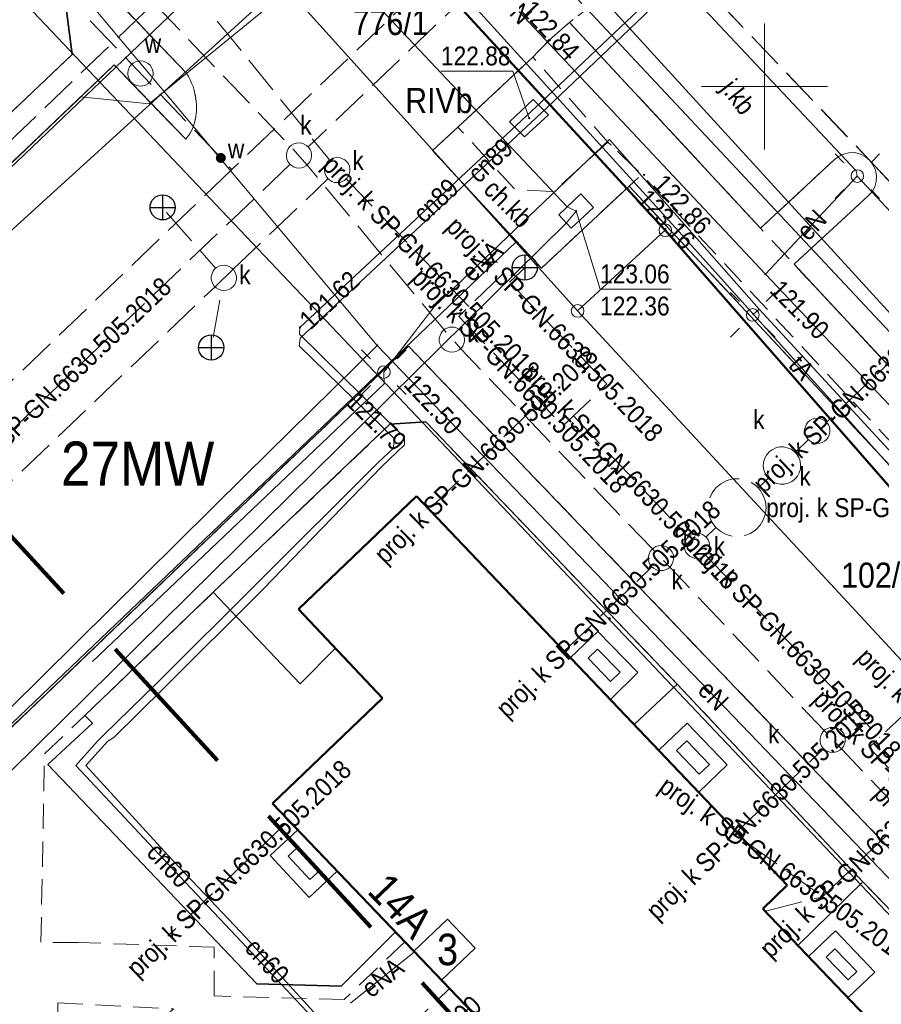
# Model space of a CAD drawing. Header units: metres. Extents: x 0 to 6446955, y 0 to 5658558.
# Tile 73 of 188: x 6440970 to 6441005, y 5654714 to 5654753. Entities that reach past the tile are written whole.
import ezdxf
from ezdxf.enums import TextEntityAlignment as Align

# ---------------------------------------------------------------- set-up
doc = ezdxf.new("R2010")
doc.units = ezdxf.units.M
doc.header["$MEASUREMENT"] = 0
for name, pattern in [('1.0_0.5', [1.5, 1, -0.5]), ('1.5_0.5', [2, 1.5, -0.5]), ('2', [0.9, 0.6, -0.3]), ('219-500', [0]), ('PRZER3-1', [4, 3, -1])]:
    doc.linetypes.add(name, pattern=pattern)
doc.layers.get('0').update_dxf_attribs({"color": 2, "linetype": 'CONTINUOUS', "lineweight": 5})
for name, color, linetype in [('202-punkt graniczny', 7, 'CONTINUOUS'), ('203-punkt graniczny', 7, 'CONTINUOUS'), ('209-oznaczenie konturu klasyfikacyjnego', 7, 'CONTINUOUS'), ('211-numer działki ewidencyjnej', 7, 'CONTINUOUS'), ('217-kontur klasyfikacyjny', 7, 'CONTINUOUS'), ('218-kontur użytku gruntowego', 7, 'CONTINUOUS'), ('219-działka ewidencyjna', 7, 'CONTINUOUS'), ('238-Punkt adresowy budynku', 7, 'CONTINUOUS'), ('312-budynek ewidencyjny', 7, 'CONTINUOUS'), ('320-blok - kondygnacja nadziemna', 7, 'CONTINUOUS'), ('320-blok - kondygnacja nadziemna-Atr25', 7, 'CONTINUOUS'), ('chodnik', 7, 'CONTINUOUS'), ('chodnik-Atr17', 7, 'CONTINUOUS'), ('jezdnia', 7, 'CONTINUOUS'), ('jezdnia-Atr17', 7, 'CONTINUOUS'), ('komora podziemna', 7, 'CONTINUOUS'), ('krawężnik', 7, 'CONTINUOUS'), ('latarnia', 7, 'CONTINUOUS'), ('obudowa ochronna przewodu', 7, 'CONTINUOUS'), ('ogrodzenie trwałe', 7, 'CONTINUOUS'), ('przewód ciepłowniczy', 7, 'CONTINUOUS'), ('przewód ciepłowniczy-Atr1', 7, 'CONTINUOUS'), ('przewód elektroenergetyczny podziemny', 7, 'CONTINUOUS'), ('przewód elektroenergetyczny podziemny-Atr1', 7, 'CONTINUOUS'), ('przewód kanalizacyjny', 7, 'CONTINUOUS'), ('przewód kanalizacyjny - ob. projektowany', 7, 'CONTINUOUS'), ('przewód kanalizacyjny - ob. projektowany-Atr1', 7, 'CONTINUOUS'), ('przewód telekomunikacyjny podziemny', 7, 'CONTINUOUS'), ('przewód telekomunikacyjny podziemny-Atr1', 7, 'CONTINUOUS'), ('przewód wodociągowy - ob. projektowany', 7, 'CONTINUOUS'), ('rzedna', 7, 'CONTINUOUS'), ('rzedna-Atr2', 7, 'CONTINUOUS'), ('rzedna-Atr3', 7, 'CONTINUOUS'), ('studnia kanalizacyjna - ob. projektowany', 7, 'CONTINUOUS'), ('studnia kanalizacyjna - ob. projektowany-Atr17', 7, 'CONTINUOUS'), ('taras', 7, 'CONTINUOUS'), ('wodociągowe urządzenie techniczne - ob. projektowany', 7, 'CONTINUOUS'), ('wodociągowe urządzenie techniczne - ob. projektowany-Atr17', 7, 'CONTINUOUS'), ('wylot kanału - ob. projektowany', 7, 'CONTINUOUS'), ('Zakres', 7, 'CONTINUOUS'), ('zasuwa lub zawór - ob. projektowany', 7, 'CONTINUOUS'), ('zasuwa lub zawór - ob. projektowany-Atr17', 7, 'CONTINUOUS')]:
    doc.layers.add(name, color=color, linetype=linetype)
doc.layers.add('z - kartowanie', color=1, linetype='CONTINUOUS', lineweight=5)
doc.layers.add('z - MPZT', color=121, linetype='PRZER3-1', lineweight=18)
doc.styles.add('MapaZas', font='geodezja.shx', dxfattribs={"width": 0.9})
doc.linetypes.add('902-500', pattern='A,3.75,0,[1,ksztalty.shx,S=0.5,R=0,X=0,Y=0],3.75', length=7.5)
doc.linetypes.add('NLZ', pattern='A,3,-1,[35,msgB.shx,S=0.008,R=0,X=-0.5,Y=0],3', length=7)
doc.linetypes.add('OLZ', pattern='A,3,-1,[36,msgB.shx,S=0.008,R=0,X=-0.5,Y=0],3', length=7)

# ---------------------------------------------------------------- blocks, each defined once
blk = doc.blocks.new('202')
at = {"color": 0, "linetype": 'Continuous', "lineweight": 0}
blk.add_circle((0, 0), 0.25, dxfattribs=at)
blk = doc.blocks.new('203')
at = {"linetype": 'Continuous', "lineweight": 0}
h = blk.add_hatch(color=0, dxfattribs=at)
edge = h.paths.add_edge_path()
edge.add_arc((0, 0), 0.045, 0, 360)
blk = doc.blocks.new('PW01')
at = {"linetype": 'Continuous', "lineweight": 13}
h = blk.add_hatch(color=0, dxfattribs=at)
edge = h.paths.add_edge_path()
edge.add_arc((0, 0), 0.045, 0, 360)
blk = doc.blocks.new('SM01')
at = {"color": 0, "linetype": 'Continuous', "lineweight": 13}
for p, q in [((-0.53, 0.531), (-0.883, 0.884)), ((0.531, 0.531), (0.884, 0.884)), ((-0.53, -0.53), (-0.883, -0.883)), ((0.531, -0.53), (0.884, -0.883))]:
    blk.add_line(p, q, dxfattribs=at)
blk.add_circle((0, 0), 0.25, dxfattribs=at)
blk = doc.blocks.new('SUKE')
at = {"color": 0, "linetype": 'Continuous'}
for p, q in [((0, 0.5), (0, -0.5)), ((-0.5, 0), (0.5, 0))]:
    blk.add_line(p, q, dxfattribs=at)
blk.add_circle((-0.001, -0.001), 0.5, dxfattribs=at)
blk = doc.blocks.new('US25')
at = {"linetype": 'Continuous', "lineweight": 0}
h = blk.add_hatch(color=0, dxfattribs=at)
edge = h.paths.add_edge_path()
edge.add_arc((0, 0), 0.2, 0, 360)

msp = doc.modelspace()

# ---------------------------------------------------------------- linework, layer by layer
at = {"color": 0, "lineweight": 13}
for p, q in [((6441000, 5654750), (6441000, 5654752.5)), ((6441000, 5654750), (6441000, 5654752.5)), ((6440997.5, 5654750), (6441002.5, 5654750)), ((6440997.5, 5654750), (6441002.5, 5654750)), ((6440997.5, 5654750), (6441002.5, 5654750)), ((6440997.5, 5654750), (6441002.5, 5654750)), ((6441000, 5654747.5), (6441000, 5654750)), ((6441000, 5654747.5), (6441000, 5654750))]:
    msp.add_line(p, q, dxfattribs=at)
at = {"layer": '217-kontur klasyfikacyjny', "color": 3, "linetype": 'Continuous', "lineweight": 13, "flags": 128}
for points in [[(6440996.06, 5654744.3), (6440984.25, 5654757.15)], [(6440980.87, 5654754.1), (6440990.13, 5654743.83)], [(6441016.51, 5654720.91), (6440996.06, 5654744.3)], [(6440990.13, 5654743.83), (6440992.58, 5654741.1)], [(6440992.58, 5654741.1), (6441013.66, 5654718.35)]]:
    msp.add_lwpolyline(points, dxfattribs=at)
at = {"layer": '218-kontur użytku gruntowego', "color": 3, "linetype": 'Continuous', "lineweight": 13, "flags": 128}
for points in [[(6440996.06, 5654744.3), (6440984.25, 5654757.15)], [(6440984.25, 5654757.15), (6440996.06, 5654744.3)], [(6440990.13, 5654743.83), (6440980.87, 5654754.1)], [(6440980.87, 5654754.1), (6440990.13, 5654743.83)], [(6441016.51, 5654720.91), (6440996.06, 5654744.3)], [(6440996.06, 5654744.3), (6441016.51, 5654720.91)], [(6440992.58, 5654741.1), (6440990.13, 5654743.83)], [(6440990.13, 5654743.83), (6440992.58, 5654741.1)], [(6441013.66, 5654718.35), (6440992.58, 5654741.1)], [(6440992.58, 5654741.1), (6441013.66, 5654718.35)]]:
    msp.add_lwpolyline(points, dxfattribs=at)
at = {"layer": '219-działka ewidencyjna', "color": 3, "linetype": '219-500', "lineweight": 13, "flags": 128}
for points in [[(6440979.07, 5654769.37), (6441020.15, 5654724.4)], [(6440996.06, 5654744.3), (6440984.25, 5654757.15)], [(6440980.87, 5654754.1), (6440951.74, 5654727.59)], [(6440980.87, 5654754.1), (6440990.13, 5654743.83)], [(6440992.58, 5654741.1), (6440996.06, 5654744.3)], [(6441016.51, 5654720.91), (6440996.06, 5654744.3)], [(6440992.58, 5654741.1), (6440990.13, 5654743.83)], [(6441013.66, 5654718.35), (6440992.58, 5654741.1)]]:
    msp.add_lwpolyline(points, dxfattribs=at)
at = {"layer": '219-działka ewidencyjna', "color": 3, "linetype": '219-500', "lineweight": 13}
for points in [[(6440939.343, 5654717.41), (6440979.36, 5654755.67)], [(6440990.13, 5654743.83), (6440950.129, 5654705.629)]]:
    msp.add_lwpolyline(points, dxfattribs=at)
at = {"layer": '312-budynek ewidencyjny', "color": 7, "linetype": 'Continuous', "lineweight": 50, "flags": 128}
for points in [[(6440981.5, 5654729.26), (6440986.18, 5654733.74)], [(6440986.18, 5654733.74), (6441000.9, 5654718.31)], [(6440984.84, 5654725.73), (6440981.5, 5654729.26)], [(6440980.47, 5654721.55), (6440984.84, 5654725.73)], [(6440989.29, 5654712.32), (6440980.47, 5654721.55)], [(6441000.9, 5654718.31), (6440999.93, 5654717.37)], [(6440999.93, 5654717.37), (6441006.05, 5654710.96)]]:
    msp.add_lwpolyline(points, dxfattribs=at)
at = {"layer": '320-blok - kondygnacja nadziemna', "color": 7, "linetype": 'Continuous', "lineweight": 13, "flags": 128}
msp.add_lwpolyline([(6440987.42, 5654716.96), (6440986.08, 5654715.69), (6440987.18, 5654714.53), (6440988.52, 5654715.81)], close=True, dxfattribs=at)
at = {"layer": 'chodnik', "color": 7, "linetype": '1.0_0.5', "lineweight": 13}
for points in [[(6440939.247, 5654717.515), (6440974.19, 5654750.86), (6440977.03, 5654747.91), (6440977.09, 5654747.99), (6440977.15, 5654748.07), (6440977.2, 5654748.16), (6440977.25, 5654748.25), (6440977.29, 5654748.34), (6440977.33, 5654748.43), (6440977.36, 5654748.53), (6440977.39, 5654748.62), (6440977.43, 5654748.82), (6440977.44, 5654748.92), (6440977.45, 5654749.02), (6440977.45, 5654749.12), (6440977.45, 5654749.27), (6440977.44, 5654749.42), (6440977.41, 5654749.63), (6440977.39, 5654749.71), (6440977.36, 5654749.85), (6440977.32, 5654750), (6440977.26, 5654750.14), (6440977.2, 5654750.27), (6440977.14, 5654750.4), (6440977.06, 5654750.53), (6440956.35, 5654772.15)], [(6440951.59, 5654772.26), (6440952.81, 5654772.39), (6440953.95, 5654771.89), (6440954.99, 5654771.27), (6440959.8, 5654766.31), (6440967.28, 5654758.47), (6440972.27, 5654753.22), (6440972.52, 5654751.27), (6440966.46, 5654745.53), (6440961.89, 5654741.19), (6440958.59, 5654738.08), (6440955.67, 5654735.26), (6440949.88, 5654729.7)], [(6440977.366, 5654675.883), (6440994.23, 5654691.42), (6441012.48, 5654708.4), (6441014.25, 5654710.05), (6440985.87, 5654739.7), (6440969.45, 5654723.94), (6440969.4, 5654721.47), (6440968.69, 5654720.77), (6440967.46, 5654722.03), (6440963.84, 5654718.61), (6440965.07, 5654717.34), (6440964.03, 5654716.32), (6440961.52, 5654716.43), (6440950.17, 5654705.585)], [(6440984.84, 5654711.67), (6440987.5, 5654714.2), (6440985.72, 5654716.06), (6440983.32, 5654713.77), (6440978.16, 5654713.91), (6440978.16, 5654715.84), (6440972.75, 5654716.03), (6440971.28, 5654716.04), (6440971.42, 5654723.52), (6440973.02, 5654725.04), (6440978.12, 5654729.93), (6440985.13, 5654736.6), (6440986.55, 5654736.7), (6440996.53, 5654726.29), (6441003.9, 5654718.44), (6441010.97, 5654711.13)]]:
    msp.add_lwpolyline(points, dxfattribs=at)
at = {"layer": 'chodnik', "color": 7, "linetype": '1.0_0.5', "lineweight": 13, "flags": 128}
for points in [[(6440992.47, 5654752.32), (6440992.26, 5654752.55), (6440992.2, 5654752.5), (6440991.98, 5654752.31), (6440991.78, 5654752.13), (6440991.57, 5654751.95), (6440991.37, 5654751.76), (6440991.18, 5654751.57), (6440990.99, 5654751.37), (6440990.8, 5654751.17), (6440993.78, 5654747.8), (6440995.12, 5654746.51), (6441018.31, 5654721.62), (6441025.34, 5654714.02), (6441026.44, 5654712.88), (6441026.55, 5654712.97), (6441027.16, 5654713.58), (6441027.79, 5654714.32), (6441023.93, 5654718.48), (6441020.73, 5654721.94), (6441018.55, 5654724.28), (6441001.17, 5654742.95), (6440999.84, 5654744.38)], [(6440987.83, 5654748.39), (6440986.82, 5654747.46), (6440991.14, 5654742.8), (6440994.63, 5654746.05), (6440995.12, 5654746.51), (6440993.78, 5654747.8), (6440991.64, 5654745.84), (6440990.1, 5654745.92)], [(6440971.95, 5654713.63), (6440976.54, 5654713.4), (6440971.91, 5654709.08)]]:
    msp.add_lwpolyline(points, close=True, dxfattribs=at)
at = {"layer": 'jezdnia', "color": 7, "linetype": '1.5_0.5', "lineweight": 13}
for points in [[(6440953.435, 5654801.78), (6440964.82, 5654789.35), (6440983.59, 5654769.41), (6440986.02, 5654766.81), (6440986.68, 5654766.1), (6440989.64, 5654762.78), (6440998.11, 5654753.44), (6441004.18, 5654747.07), (6441022.71, 5654727.16), (6441022.79, 5654727.07), (6441022.86, 5654726.99), (6441023.7, 5654726.09), (6441028.12, 5654721.42), (6441028.19, 5654721.35), (6441028.28, 5654721.25), (6441028.36, 5654721.16), (6441028.61, 5654720.89), (6441038.05, 5654710.82), (6441038.2, 5654710.67), (6441038.35, 5654710.5), (6441039.21, 5654709.5), (6441111.88, 5654631.28)], [(6440956.35, 5654772.15), (6440977.06, 5654750.53), (6440977.14, 5654750.4), (6440977.2, 5654750.27), (6440977.26, 5654750.14), (6440977.32, 5654750), (6440977.36, 5654749.85), (6440977.39, 5654749.71), (6440977.42, 5654749.57), (6440977.44, 5654749.42), (6440977.45, 5654749.27), (6440977.45, 5654749.12), (6440977.45, 5654749.02), (6440977.44, 5654748.92), (6440977.43, 5654748.82), (6440977.4, 5654748.68), (6440977.36, 5654748.53), (6440977.33, 5654748.43), (6440977.29, 5654748.34), (6440977.25, 5654748.25), (6440977.2, 5654748.16), (6440977.15, 5654748.07), (6440977.09, 5654747.99), (6440977.03, 5654747.91), (6440974.19, 5654750.86), (6440939.247, 5654717.515)], [(6441008.49, 5654731.19), (6440994.63, 5654746.05), (6440991.14, 5654742.8), (6440986.82, 5654747.46), (6440987.83, 5654748.39), (6440990.8, 5654751.17), (6440990.99, 5654751.37), (6440991.18, 5654751.57), (6440991.57, 5654751.95), (6440991.78, 5654752.13), (6440991.98, 5654752.31), (6440992.2, 5654752.5), (6440992.4, 5654752.67)], [(6440950.17, 5654705.585), (6440961.52, 5654716.43), (6440963.84, 5654718.61), (6440967.46, 5654722.03), (6440969.45, 5654723.94), (6440985.87, 5654739.7), (6441014.25, 5654710.05)]]:
    msp.add_lwpolyline(points, dxfattribs=at)
at = {"layer": 'jezdnia', "color": 7, "linetype": '1.5_0.5', "lineweight": 13, "flags": 128}
for points in [[(6440992.26, 5654752.55), (6440999.84, 5654744.38), (6441002.76, 5654747.09), (6441002.93, 5654747.23), (6441003.14, 5654747.32), (6441003.35, 5654747.37), (6441003.58, 5654747.38), (6441003.8, 5654747.32), (6441004, 5654747.22), (6441004.18, 5654747.07), (6440998.11, 5654753.44), (6440997.14, 5654753.95), (6440996.88, 5654754.01), (6440996.62, 5654754.06), (6440996.35, 5654754.09), (6440996.08, 5654754.11), (6440995.81, 5654754.11), (6440995.54, 5654754.1), (6440995.28, 5654754.07), (6440995.01, 5654754.03), (6440994.75, 5654753.97), (6440994.49, 5654753.9), (6440994.24, 5654753.81), (6440993.99, 5654753.71), (6440993.75, 5654753.6), (6440993.51, 5654753.47), (6440993.28, 5654753.32), (6440993.06, 5654753.16), (6440992.84, 5654753), (6440992.62, 5654752.83), (6440992.4, 5654752.67)], [(6441022.71, 5654727.16), (6441004.18, 5654747.07), (6441004.31, 5654746.89), (6441004.4, 5654746.68), (6441004.44, 5654746.46), (6441004.43, 5654746.24), (6441004.37, 5654746.02), (6441004.27, 5654745.82), (6441004.11, 5654745.66), (6441001.17, 5654742.95), (6441018.55, 5654724.28), (6441021.46, 5654727.11), (6441021.56, 5654727.18), (6441021.65, 5654727.24), (6441021.75, 5654727.29), (6441021.85, 5654727.33), (6441021.96, 5654727.36), (6441022.08, 5654727.37), (6441022.17, 5654727.37), (6441022.3, 5654727.34), (6441022.41, 5654727.32), (6441022.52, 5654727.28), (6441022.62, 5654727.22)]]:
    msp.add_lwpolyline(points, close=True, dxfattribs=at)
at = {"layer": 'komora podziemna', "color": 6, "linetype": 'Continuous', "lineweight": 13, "flags": 128}
msp.add_lwpolyline([(6440990.82, 5654749.49), (6440991.43, 5654748.88), (6440990.47, 5654748.01), (6440989.88, 5654748.6)], close=True, dxfattribs=at)
at = {"layer": 'komora podziemna', "color": 30, "linetype": 'Continuous', "lineweight": 13, "flags": 128}
msp.add_lwpolyline([(6440992.71, 5654745.74), (6440993.21, 5654745.21), (6440992.33, 5654744.38), (6440991.83, 5654744.91)], close=True, dxfattribs=at)
at = {"layer": 'krawężnik', "color": 7, "linetype": 'Continuous', "lineweight": 13}
for points in [[(6440956.35, 5654772.15), (6440977.06, 5654750.53), (6440977.14, 5654750.4), (6440977.2, 5654750.27), (6440977.26, 5654750.14), (6440977.32, 5654750), (6440977.36, 5654749.85), (6440977.39, 5654749.71), (6440977.42, 5654749.57), (6440977.44, 5654749.42), (6440977.45, 5654749.27), (6440977.45, 5654749.12), (6440977.45, 5654749.02), (6440977.44, 5654748.92), (6440977.43, 5654748.82), (6440977.41, 5654748.72), (6440977.39, 5654748.62), (6440977.36, 5654748.53), (6440977.33, 5654748.43), (6440977.29, 5654748.34), (6440977.25, 5654748.25), (6440977.2, 5654748.16), (6440977.15, 5654748.07), (6440977.09, 5654747.99), (6440977.03, 5654747.91), (6440974.19, 5654750.86), (6440939.247, 5654717.515)], [(6441014.25, 5654710.05), (6440985.87, 5654739.7), (6440969.45, 5654723.94), (6440967.46, 5654722.03), (6440963.84, 5654718.61), (6440961.52, 5654716.43), (6440950.17, 5654705.585)]]:
    msp.add_lwpolyline(points, dxfattribs=at)
at = {"layer": 'krawężnik', "color": 7, "linetype": 'Continuous', "lineweight": 13, "flags": 128}
for points in [[(6440992.4, 5654752.67), (6440992.19, 5654752.49), (6440991.98, 5654752.31), (6440991.78, 5654752.13), (6440991.57, 5654751.95), (6440991.37, 5654751.76), (6440991.18, 5654751.57), (6440990.99, 5654751.37), (6440990.8, 5654751.17), (6440987.83, 5654748.39), (6440986.82, 5654747.46), (6440991.14, 5654742.8), (6440994.63, 5654746.05), (6441008.49, 5654731.19)], [(6440992.26, 5654752.55), (6440999.84, 5654744.38), (6441002.76, 5654747.09), (6441002.93, 5654747.23), (6441003.14, 5654747.32), (6441003.35, 5654747.37), (6441003.58, 5654747.38), (6441003.8, 5654747.32), (6441004, 5654747.22), (6441004.18, 5654747.07), (6441004.31, 5654746.89), (6441004.4, 5654746.68), (6441004.44, 5654746.46), (6441004.43, 5654746.24), (6441004.37, 5654746.02), (6441004.27, 5654745.82), (6441004.11, 5654745.66), (6441001.17, 5654742.95), (6441018.55, 5654724.28)]]:
    msp.add_lwpolyline(points, dxfattribs=at)
at = {"layer": 'obudowa ochronna przewodu', "color": 7, "linetype": 'Continuous', "lineweight": 35, "flags": 128}
for points in [[(6440979.88, 5654730.31), (6440984.67, 5654735.08)], [(6440984.8, 5654734.91), (6440980.1, 5654730.06)]]:
    msp.add_lwpolyline(points, dxfattribs=at)
at = {"layer": 'ogrodzenie trwałe', "color": 7, "linetype": '902-500', "lineweight": 35, "flags": 128}
for points in [[(6440967.28, 5654758.47), (6440972.27, 5654753.22), (6440972.52, 5654751.27), (6440966.46, 5654745.53)], [(6440978.12, 5654729.93), (6440985.13, 5654736.6), (6440986.55, 5654736.7), (6440996.53, 5654726.29)], [(6440978.12, 5654729.93), (6440973.02, 5654725.04), (6440973.32, 5654724.73), (6440971.56, 5654723.09), (6440979.85, 5654714.39), (6440983.19, 5654714.3), (6440985.35, 5654716.45)], [(6440982.96, 5654727.7), (6440981.57, 5654726.3), (6440978.12, 5654729.93)], [(6440996.53, 5654726.29), (6440994.82, 5654724.69)], [(6440996.53, 5654726.29), (6441003.9, 5654718.44)], [(6441003.9, 5654718.44), (6441001.32, 5654715.91)], [(6441003.9, 5654718.44), (6441010.97, 5654711.13), (6441010.95, 5654709.14), (6441005.53, 5654704.06)]]:
    msp.add_lwpolyline(points, dxfattribs=at)
at = {"layer": 'przewód ciepłowniczy', "color": 212, "linetype": 'Continuous', "lineweight": 13, "flags": 128}
for points in [[(6440973.74, 5654724.24), (6440975.92, 5654726.36), (6440979.88, 5654730.31), (6440984.67, 5654735.08), (6440985.26, 5654735.64), (6440985.31, 5654736.02), (6440981.53, 5654739.71), (6440981.57, 5654740.02), (6440991.34, 5654749.15), (6440995.18, 5654752.8), (6441002.2, 5654759.61), (6441003.28, 5654760.61), (6441003.28, 5654760.92), (6441001.2, 5654763.1), (6441000.55, 5654763.15)], [(6440974.17, 5654724.17), (6440976.17, 5654726.14), (6440980.1, 5654730.06), (6440984.8, 5654734.91), (6440985.71, 5654735.79), (6440985.71, 5654736.08), (6440981.54, 5654740.17), (6440981.56, 5654740.44), (6440991.14, 5654749.4), (6440994.99, 5654753.03), (6441001.67, 5654760.15), (6441002.44, 5654760.94), (6441002.46, 5654761.27), (6441000.56, 5654763.22), (6441000.46, 5654763.24)], [(6440973.74, 5654724.24), (6440973.52, 5654724.02), (6440972.66, 5654723.05), (6440976.14, 5654719.34), (6440979.24, 5654716.06), (6440982.22, 5654712.88), (6440984.85, 5654710), (6440988.46, 5654713.19)], [(6440974.17, 5654724.17), (6440973.93, 5654724.02), (6440973.06, 5654723.06), (6440976.31, 5654719.5), (6440979.42, 5654716.22), (6440982.36, 5654712.99), (6440984.93, 5654710.35), (6440988.25, 5654713.41)]]:
    msp.add_lwpolyline(points, dxfattribs=at)
at = {"layer": 'przewód elektroenergetyczny podziemny', "color": 1, "linetype": 'Continuous', "lineweight": 13}
msp.add_lwpolyline([(6440964.82, 5654778.08), (6440964.08, 5654774.2), (6440979.27, 5654757.83), (6440981.21, 5654759.54), (6440984.23, 5654756.38), (6440975.58, 5654749.32), (6440972.87, 5654749.59), (6440969.15, 5654746.05), (6440955.95, 5654733.55), (6440942.52, 5654720.81), (6440939.159, 5654717.611)], dxfattribs=at)
at = {"layer": 'przewód elektroenergetyczny podziemny', "color": 1, "linetype": 'Continuous', "lineweight": 13, "flags": 128}
for points in [[(6440984.63, 5654739.73), (6440973.39, 5654753.12), (6440956.1, 5654771.51), (6440952.56, 5654772.62), (6440949.8, 5654772.07), (6440934.55, 5654757.4), (6440934.78, 5654756.64), (6440930.25, 5654752.06), (6440929.77, 5654752.06), (6440929.3, 5654752.52)], [(6440983.87, 5654767.7), (6441003.63, 5654746.66), (6441003.68, 5654746.45)], [(6441000.03, 5654742.56), (6440980.28, 5654763.6)], [(6440999.78, 5654741.17), (6440993.84, 5654747.9), (6440986.88, 5654741.26), (6440984.89, 5654738.67), (6440984.9, 5654738.21), (6440973.33, 5654727.18)], [(6441000.03, 5654742.56), (6441003.68, 5654746.45)], [(6441003.68, 5654746.45), (6441023.18, 5654725.61), (6441023.22, 5654725.45)], [(6441019.74, 5654721.75), (6441000.03, 5654742.56)], [(6440999.78, 5654741.17), (6440999.53, 5654740.94)], [(6441013.74, 5654726.02), (6440999.78, 5654741.17)], [(6440963.29, 5654718.64), (6440979.4, 5654734.58), (6440984.63, 5654739.73)], [(6440984.63, 5654739.73), (6441011.3, 5654711.95), (6441014.3, 5654709.14), (6441023.4, 5654702), (6441025.77, 5654704.13)], [(6440983.57, 5654713.62), (6440986.1, 5654715.66)]]:
    msp.add_lwpolyline(points, dxfattribs=at)
at = {"layer": 'przewód kanalizacyjny', "color": 34, "linetype": 'Continuous', "lineweight": 13, "flags": 128}
msp.add_lwpolyline([(6441005.55, 5654739.63), (6440970.84, 5654776.69)], dxfattribs=at)
at = {"layer": 'przewód kanalizacyjny - ob. projektowany', "color": 34, "linetype": '1.5_0.5', "lineweight": 13, "flags": 128}
for points in [[(6440956.23, 5654775.79), (6440969.51, 5654761.91), (6440969.85, 5654761.55), (6440977.24, 5654753.82), (6440977.9, 5654753.07), (6440982.73, 5654747.09)], [(6440960.58, 5654769.25), (6440964.56, 5654765.1), (6440964.91, 5654764.74), (6440967.78, 5654761.72), (6440968.13, 5654761.35), (6440975.42, 5654753.68), (6440976.11, 5654752.96), (6440981.18, 5654747.63), (6440981.85, 5654746.88), (6440987.29, 5654740.33), (6440987.94, 5654739.6), (6440995.55, 5654731.65), (6440996.24, 5654730.93), (6441002.37, 5654724.44), (6441003.06, 5654723.71), (6441014.2, 5654711.99), (6441014.19, 5654711.29), (6441004.55, 5654702.12), (6441003.82, 5654701.44), (6440997.34, 5654695.41), (6440996.61, 5654694.73), (6440991.42, 5654689.92), (6440991.06, 5654689.58), (6440986.02, 5654684.9), (6440985.65, 5654684.56), (6440978.44, 5654677.86), (6440977.72, 5654677.88), (6440974.72, 5654681.03)], [(6441002.87, 5654767.64), (6440981.89, 5654747.61)], [(6440981.17, 5654746.92), (6440962.78, 5654729.35)], [(6440983.39, 5654746.34), (6440988.26, 5654741.27)], [(6440976.27, 5654745.01), (6440978.22, 5654742.78)], [(6440989.59, 5654742.54), (6440988.26, 5654741.27), (6440987.86, 5654740.88)], [(6440993.74, 5654738.2), (6440989.88, 5654742.24), (6440989.59, 5654742.54)], [(6440990.48, 5654742.81), (6440989.88, 5654742.24)], [(6440978.11, 5654740.05), (6440978.46, 5654741.92)], [(6440987.86, 5654740.88), (6440991.09, 5654737.49), (6440992, 5654736.54)], [(6441005.55, 5654739.63), (6441002.46, 5654736.68)], [(6440992, 5654736.54), (6440992.41, 5654736.93), (6440993.74, 5654738.2)], [(6440986.78, 5654733.31), (6440991.09, 5654737.49)], [(6440992.41, 5654736.93), (6440996.97, 5654732.13)], [(6441001.23, 5654735.49), (6441001.74, 5654735.99)], [(6441000.15, 5654734.46), (6440999.74, 5654734.08)], [(6440998.07, 5654732.5), (6440997.67, 5654732.12)], [(6440997.66, 5654731.41), (6441004.57, 5654724.17)], [(6440992.05, 5654727.59), (6440995.53, 5654730.94)], [(6441005.89, 5654725.43), (6441004.57, 5654724.17), (6441004.15, 5654723.77)], [(6440998.9, 5654720.42), (6441002.35, 5654723.73)], [(6441004.15, 5654723.77), (6441006.22, 5654721.6), (6441008.29, 5654719.43)], [(6441002.3, 5654717.85), (6441006.22, 5654721.6)], [(6440980.97, 5654720.74), (6440976.32, 5654716.28)], [(6440999.26, 5654720.02), (6441002.3, 5654717.85)], [(6441000.03, 5654717.28), (6441002.3, 5654717.85)]]:
    msp.add_lwpolyline(points, dxfattribs=at)
at = {"layer": 'przewód kanalizacyjny - ob. projektowany', "color": 34, "linetype": '1.5_0.5', "lineweight": 13}
for points in [[(6440975.41, 5654752.97), (6440965.66, 5654743.63), (6440964.94, 5654742.93), (6440958.54, 5654736.82), (6440957.82, 5654736.13), (6440952.88, 5654731.42), (6440952.16, 5654730.73), (6440947.55, 5654726.32), (6440946.82, 5654725.63), (6440939.69, 5654718.82), (6440939.33, 5654718.47), (6440938.819, 5654717.982)], [(6440945.402, 5654710.792), (6440952.42, 5654717.46), (6440953.14, 5654718.15), (6440956.67, 5654721.52), (6440957.39, 5654722.21), (6440964.01, 5654728.52), (6440964.73, 5654729.21), (6440978.19, 5654742.06), (6440978.91, 5654742.75), (6440982.68, 5654746.35)]]:
    msp.add_lwpolyline(points, dxfattribs=at)
at = {"layer": 'przewód kanalizacyjny - ob. projektowany', "color": 34, "linetype": '1.5_0.5', "lineweight": 13, "flags": 128}
msp.add_lwpolyline([(6441000.06, 5654733.29), (6441000.03, 5654733.04), (6440999.95, 5654732.81), (6440999.82, 5654732.59), (6440999.65, 5654732.41), (6440999.44, 5654732.27), (6440999.21, 5654732.18), (6440998.97, 5654732.14), (6440998.72, 5654732.16), (6440998.48, 5654732.22), (6440998.26, 5654732.34), (6440998.07, 5654732.5), (6440997.92, 5654732.7), (6440997.82, 5654732.92), (6440997.76, 5654733.17), (6440997.76, 5654733.41), (6440997.82, 5654733.66), (6440997.92, 5654733.88), (6440998.07, 5654734.08), (6440998.26, 5654734.24), (6440998.48, 5654734.36), (6440998.72, 5654734.43), (6440998.97, 5654734.44), (6440999.21, 5654734.4), (6440999.44, 5654734.31), (6440999.65, 5654734.17), (6440999.74, 5654734.08), (6440999.82, 5654733.99), (6440999.95, 5654733.77), (6441000.03, 5654733.54)], close=True, dxfattribs=at)
at = {"layer": 'przewód telekomunikacyjny podziemny', "color": 30, "linetype": 'Continuous', "lineweight": 13, "flags": 128}
for points in [[(6440959.47, 5654780.49), (6440959.45, 5654779.98), (6440981.69, 5654756.36), (6440982.09, 5654756.26), (6440982.18, 5654755.84), (6440992.17, 5654745.23), (6440992.52, 5654745.06), (6440992.13, 5654744.58), (6440969.09, 5654721.86), (6440968.87, 5654721.65)], [(6441016.45, 5654722.92), (6441015.79, 5654723.22), (6441009.6, 5654729.81), (6440996.73, 5654744.11), (6440978.27, 5654764.44), (6440977.71, 5654764.81)]]:
    msp.add_lwpolyline(points, dxfattribs=at)
at = {"layer": 'przewód wodociągowy - ob. projektowany', "color": 5, "linetype": '1.5_0.5', "lineweight": 13, "flags": 128}
msp.add_lwpolyline([(6440951.19, 5654752.68), (6440950.28, 5654751.8), (6440946.06, 5654751.72), (6440939.11, 5654759.07), (6440953.8, 5654772.99), (6440974.82, 5654750.96), (6440975.65, 5654750.09), (6440978.27, 5654747.33), (6440978.6, 5654746.99), (6440978.86, 5654746.71)], dxfattribs=at)
at = {"layer": 'przewód wodociągowy - ob. projektowany', "color": 5, "linetype": '1.5_0.5', "lineweight": 13}
msp.add_lwpolyline([(6441003.7, 5654770.45), (6440978.86, 5654746.71), (6440962.42, 5654730.95), (6440952.79, 5654721.8), (6440952.75, 5654721.76), (6440943.486, 5654712.885)], dxfattribs=at)
at = {"layer": 'rzedna-Atr2', "color": 6, "lineweight": 13, "flags": 128}
msp.add_lwpolyline([(6440990.66, 5654748.75), (6440990.01, 5654750.61), (6440987.156, 5654750.61)], dxfattribs=at)
at = {"layer": 'rzedna-Atr2', "color": 30, "lineweight": 13, "flags": 128}
msp.add_lwpolyline([(6440992.52, 5654745.06), (6440993.47, 5654741.96), (6440996.292, 5654741.96)], dxfattribs=at)
at = {"layer": 'studnia kanalizacyjna - ob. projektowany', "color": 34, "linetype": 'Continuous', "lineweight": 13, "flags": 128}
for points in [[(6440981.22, 5654746.87), (6440981.14, 5654746.94), (6440981.08, 5654747.03), (6440981.04, 5654747.12), (6440981.02, 5654747.22), (6440981.02, 5654747.33), (6440981.05, 5654747.43), (6440981.09, 5654747.53), (6440981.15, 5654747.61), (6440981.23, 5654747.68), (6440981.32, 5654747.73), (6440981.42, 5654747.76), (6440981.53, 5654747.77), (6440981.63, 5654747.76), (6440981.73, 5654747.72), (6440981.82, 5654747.67), (6440981.9, 5654747.6), (6440981.96, 5654747.51), (6440982, 5654747.42), (6440982.02, 5654747.32), (6440982.02, 5654747.21), (6440981.99, 5654747.11), (6440981.95, 5654747.01), (6440981.89, 5654746.93), (6440981.81, 5654746.86), (6440981.72, 5654746.81), (6440981.62, 5654746.78), (6440981.51, 5654746.77), (6440981.41, 5654746.78), (6440981.31, 5654746.82)], [(6440982.66, 5654746.36), (6440982.6, 5654746.45), (6440982.56, 5654746.54), (6440982.54, 5654746.64), (6440982.54, 5654746.75), (6440982.57, 5654746.85), (6440982.61, 5654746.95), (6440982.67, 5654747.03), (6440982.75, 5654747.1), (6440982.84, 5654747.15), (6440982.94, 5654747.18), (6440983.05, 5654747.19), (6440983.15, 5654747.18), (6440983.25, 5654747.14), (6440983.34, 5654747.09), (6440983.42, 5654747.02), (6440983.48, 5654746.93), (6440983.52, 5654746.84), (6440983.54, 5654746.74), (6440983.54, 5654746.63), (6440983.51, 5654746.53), (6440983.47, 5654746.43), (6440983.41, 5654746.35), (6440983.33, 5654746.28), (6440983.24, 5654746.23), (6440983.14, 5654746.2), (6440983.03, 5654746.19), (6440982.93, 5654746.2), (6440982.83, 5654746.24), (6440982.74, 5654746.29)], [(6440978.16, 5654742.08), (6440978.1, 5654742.17), (6440978.06, 5654742.26), (6440978.04, 5654742.36), (6440978.04, 5654742.47), (6440978.07, 5654742.57), (6440978.11, 5654742.67), (6440978.17, 5654742.75), (6440978.25, 5654742.82), (6440978.34, 5654742.87), (6440978.44, 5654742.9), (6440978.55, 5654742.91), (6440978.65, 5654742.9), (6440978.75, 5654742.86), (6440978.84, 5654742.81), (6440978.92, 5654742.74), (6440978.98, 5654742.65), (6440979.02, 5654742.56), (6440979.04, 5654742.46), (6440979.04, 5654742.35), (6440979.01, 5654742.25), (6440978.97, 5654742.15), (6440978.91, 5654742.07), (6440978.83, 5654742), (6440978.74, 5654741.95), (6440978.64, 5654741.92), (6440978.53, 5654741.91), (6440978.43, 5654741.92), (6440978.33, 5654741.96), (6440978.24, 5654742.01)], [(6440987.21, 5654739.63), (6440987.15, 5654739.72), (6440987.11, 5654739.81), (6440987.09, 5654739.91), (6440987.09, 5654740.02), (6440987.12, 5654740.12), (6440987.16, 5654740.22), (6440987.22, 5654740.3), (6440987.3, 5654740.37), (6440987.39, 5654740.42), (6440987.49, 5654740.45), (6440987.6, 5654740.46), (6440987.7, 5654740.45), (6440987.8, 5654740.41), (6440987.89, 5654740.36), (6440987.97, 5654740.29), (6440988.03, 5654740.2), (6440988.07, 5654740.11), (6440988.09, 5654740.01), (6440988.09, 5654739.9), (6440988.06, 5654739.8), (6440988.02, 5654739.7), (6440987.96, 5654739.62), (6440987.88, 5654739.55), (6440987.79, 5654739.5), (6440987.69, 5654739.47), (6440987.58, 5654739.46), (6440987.48, 5654739.47), (6440987.38, 5654739.51), (6440987.29, 5654739.56)], [(6441001.71, 5654736.01), (6441001.65, 5654736.1), (6441001.61, 5654736.19), (6441001.59, 5654736.29), (6441001.59, 5654736.4), (6441001.62, 5654736.5), (6441001.66, 5654736.6), (6441001.72, 5654736.68), (6441001.8, 5654736.75), (6441001.89, 5654736.8), (6441001.99, 5654736.83), (6441002.1, 5654736.84), (6441002.2, 5654736.83), (6441002.3, 5654736.79), (6441002.39, 5654736.74), (6441002.47, 5654736.67), (6441002.53, 5654736.58), (6441002.57, 5654736.49), (6441002.59, 5654736.39), (6441002.59, 5654736.28), (6441002.56, 5654736.18), (6441002.52, 5654736.08), (6441002.46, 5654736), (6441002.38, 5654735.93), (6441002.29, 5654735.88), (6441002.19, 5654735.85), (6441002.08, 5654735.84), (6441001.98, 5654735.85), (6441001.88, 5654735.89), (6441001.79, 5654735.94)], [(6441000.94, 5654734.26), (6441000.78, 5654734.22), (6441000.63, 5654734.22), (6441000.48, 5654734.25), (6441000.33, 5654734.31), (6441000.21, 5654734.4), (6441000.1, 5654734.51), (6441000.02, 5654734.64), (6440999.97, 5654734.79), (6440999.95, 5654734.94), (6440999.96, 5654735.1), (6441000.01, 5654735.25), (6441000.08, 5654735.38), (6441000.18, 5654735.5), (6441000.3, 5654735.59), (6441000.45, 5654735.66), (6441000.6, 5654735.7), (6441000.75, 5654735.7), (6441000.9, 5654735.67), (6441001.05, 5654735.61), (6441001.17, 5654735.52), (6441001.28, 5654735.41), (6441001.36, 5654735.28), (6441001.41, 5654735.13), (6441001.43, 5654734.98), (6441001.42, 5654734.82), (6441001.37, 5654734.67), (6441001.3, 5654734.54), (6441001.2, 5654734.42), (6441001.08, 5654734.33)], [(6440996.94, 5654731.44), (6440996.88, 5654731.53), (6440996.84, 5654731.62), (6440996.82, 5654731.72), (6440996.82, 5654731.83), (6440996.85, 5654731.93), (6440996.89, 5654732.03), (6440996.95, 5654732.11), (6440997.03, 5654732.18), (6440997.12, 5654732.23), (6440997.22, 5654732.26), (6440997.33, 5654732.27), (6440997.43, 5654732.26), (6440997.53, 5654732.22), (6440997.62, 5654732.17), (6440997.7, 5654732.1), (6440997.76, 5654732.01), (6440997.8, 5654731.92), (6440997.82, 5654731.82), (6440997.82, 5654731.71), (6440997.79, 5654731.61), (6440997.75, 5654731.51), (6440997.69, 5654731.43), (6440997.61, 5654731.36), (6440997.52, 5654731.31), (6440997.42, 5654731.28), (6440997.31, 5654731.27), (6440997.21, 5654731.28), (6440997.11, 5654731.32), (6440997.02, 5654731.37)], [(6440995.51, 5654730.96), (6440995.45, 5654731.05), (6440995.41, 5654731.14), (6440995.39, 5654731.24), (6440995.39, 5654731.35), (6440995.42, 5654731.45), (6440995.46, 5654731.55), (6440995.52, 5654731.63), (6440995.6, 5654731.7), (6440995.69, 5654731.75), (6440995.79, 5654731.78), (6440995.9, 5654731.79), (6440996, 5654731.78), (6440996.1, 5654731.74), (6440996.19, 5654731.69), (6440996.27, 5654731.62), (6440996.33, 5654731.53), (6440996.37, 5654731.44), (6440996.39, 5654731.34), (6440996.39, 5654731.23), (6440996.36, 5654731.13), (6440996.32, 5654731.03), (6440996.26, 5654730.95), (6440996.18, 5654730.88), (6440996.09, 5654730.83), (6440995.99, 5654730.8), (6440995.88, 5654730.79), (6440995.78, 5654730.8), (6440995.68, 5654730.84), (6440995.59, 5654730.89)], [(6441002.32, 5654723.74), (6441002.26, 5654723.83), (6441002.22, 5654723.92), (6441002.2, 5654724.02), (6441002.2, 5654724.13), (6441002.23, 5654724.23), (6441002.27, 5654724.33), (6441002.33, 5654724.41), (6441002.41, 5654724.48), (6441002.5, 5654724.53), (6441002.6, 5654724.56), (6441002.71, 5654724.57), (6441002.81, 5654724.56), (6441002.91, 5654724.52), (6441003, 5654724.47), (6441003.08, 5654724.4), (6441003.14, 5654724.31), (6441003.18, 5654724.22), (6441003.2, 5654724.12), (6441003.2, 5654724.01), (6441003.17, 5654723.91), (6441003.13, 5654723.81), (6441003.07, 5654723.73), (6441002.99, 5654723.66), (6441002.9, 5654723.61), (6441002.8, 5654723.58), (6441002.69, 5654723.57), (6441002.59, 5654723.58), (6441002.49, 5654723.62), (6441002.4, 5654723.67)]]:
    msp.add_lwpolyline(points, close=True, dxfattribs=at)
at = {"layer": 'taras', "color": 0, "lineweight": 13}
for p, q in [((6440992.29, 5654727.33), (6440993.38, 5654728.38)), ((6440993.38, 5654728.38), (6440994.97, 5654726.75)), ((6440992.997, 5654727.317), (6440993.369, 5654727.675)), ((6440993.369, 5654727.675), (6440994.264, 5654726.757)), ((6440993.88, 5654725.68), (6440992.29, 5654727.33)), ((6440993.89, 5654726.39), (6440992.997, 5654727.317)), ((6440994.97, 5654726.75), (6440993.88, 5654725.68)), ((6440994.264, 5654726.757), (6440993.89, 5654726.39)), ((6440995.8, 5654723.66), (6440996.93, 5654724.74)), ((6440996.93, 5654724.74), (6440998.52, 5654723.08)), ((6440996.507, 5654723.645), (6440996.914, 5654724.033)), ((6440996.914, 5654724.033), (6440997.813, 5654723.095)), ((6440997.39, 5654722), (6440995.8, 5654723.66)), ((6440997.406, 5654722.707), (6440996.507, 5654723.645)), ((6440998.52, 5654723.08), (6440997.39, 5654722)), ((6440997.813, 5654723.095), (6440997.406, 5654722.707)), ((6440980.38, 5654719.48), (6440981.48, 5654720.5)), ((6440981.48, 5654720.5), (6440983.04, 5654718.86)), ((6440981.087, 5654719.453), (6440981.458, 5654719.797)), ((6440981.458, 5654719.797), (6440982.329, 5654718.882)), ((6440981.92, 5654717.82), (6440980.38, 5654719.48)), ((6440981.946, 5654718.527), (6440981.087, 5654719.453)), ((6440983.04, 5654718.86), (6440981.92, 5654717.82)), ((6440982.329, 5654718.882), (6440981.946, 5654718.527)), ((6441001.74, 5654715.47), (6441002.81, 5654716.49)), ((6441002.81, 5654716.49), (6441004.37, 5654714.86)), ((6441002.448, 5654715.454), (6441002.794, 5654715.784)), ((6441002.794, 5654715.784), (6441003.662, 5654714.876)), ((6441003.3, 5654713.84), (6441001.74, 5654715.47)), ((6441003.316, 5654714.546), (6441002.448, 5654715.454)), ((6441004.37, 5654714.86), (6441003.3, 5654713.84)), ((6441003.662, 5654714.876), (6441003.316, 5654714.546))]:
    msp.add_line(p, q, dxfattribs=at)
at = {"layer": 'wodociągowe urządzenie techniczne - ob. projektowany', "color": 5, "linetype": 'Continuous', "lineweight": 13, "flags": 128}
msp.add_lwpolyline([(6440974.85, 5654750.19), (6440974.79, 5654750.28), (6440974.75, 5654750.37), (6440974.73, 5654750.47), (6440974.73, 5654750.58), (6440974.76, 5654750.68), (6440974.8, 5654750.78), (6440974.86, 5654750.86), (6440974.94, 5654750.93), (6440975.03, 5654750.98), (6440975.13, 5654751.01), (6440975.24, 5654751.02), (6440975.34, 5654751.01), (6440975.44, 5654750.97), (6440975.53, 5654750.92), (6440975.61, 5654750.85), (6440975.67, 5654750.76), (6440975.71, 5654750.67), (6440975.73, 5654750.57), (6440975.73, 5654750.46), (6440975.7, 5654750.36), (6440975.66, 5654750.26), (6440975.6, 5654750.18), (6440975.52, 5654750.11), (6440975.43, 5654750.06), (6440975.33, 5654750.03), (6440975.22, 5654750.02), (6440975.12, 5654750.03), (6440975.02, 5654750.07), (6440974.93, 5654750.12)], close=True, dxfattribs=at)
at = {"layer": 'z - MPZT', "linetype": 'Continuous', "lineweight": 50}
msp.add_lwpolyline([(6441155.76, 5654512.154), (6441170.17, 5654526.9), (6441155.84, 5654540.84), (6441168.61, 5654553.86), (6441133.22, 5654592.61), (6441106.62, 5654620.73), (6441092.95, 5654635.37), (6441030.23, 5654702.09), (6441032.251, 5654703.98), (6441022.29, 5654714.63), (6441016.51, 5654720.91), (6440996.06, 5654744.3), (6440984.25, 5654757.15), (6440975.96, 5654766.48), (6440959.13, 5654784.684)], dxfattribs=at)
at = {"layer": 'z - MPZT', "linetype": 'NLZ', "lineweight": 35}
msp.add_lwpolyline([(6440948.839, 5654776.109), (6440966.374, 5654757.819), (6441024.375, 5654696.638)], dxfattribs=at)
at = {"layer": 'Zakres', "color": 6, "linetype": '2', "lineweight": 100, "ltscale": 10, "flags": 128}
msp.add_lwpolyline([(6441211.03, 5654460.14), (6441266.77, 5654512.35), (6441224.8, 5654559.63), (6441178.57, 5654603.37), (6440988.78, 5654809.39), (6440937.98, 5654767.06), (6441124.95, 5654563.86), (6441139.06, 5654527.87)], close=True, dxfattribs=at)

# ---------------------------------------------------------------- block references
at = {"layer": '202-punkt graniczny', "color": 3, "linetype": 'Continuous', "lineweight": 13}
for p in [(6440996.06, 5654744.3), (6440992.58, 5654741.1)]:
    msp.add_blockref('202', p, dxfattribs=at)
at = {"layer": '203-punkt graniczny', "color": 3, "linetype": 'Continuous', "lineweight": 13}
msp.add_blockref('203', (6440990.13, 5654743.83), dxfattribs=at)
at = {"layer": 'latarnia', "color": 7, "linetype": 'Continuous', "lineweight": 13}
for p in [(6441003.68, 5654746.45), (6440999.53, 5654740.94), (6440984.89, 5654738.67)]:
    msp.add_blockref('SM01', p, dxfattribs=at)
at = {"layer": 'rzedna', "color": 6, "linetype": 'Continuous', "lineweight": 13}
msp.add_blockref('PW01', (6440990.66, 5654748.75), dxfattribs=at)
at = {"layer": 'rzedna', "color": 30, "linetype": 'Continuous', "lineweight": 13}
msp.add_blockref('PW01', (6440992.52, 5654745.06), dxfattribs=at)
at = {"layer": 'rzedna', "color": 1, "linetype": 'Continuous', "lineweight": 13}
for p in [(6441000.03, 5654742.56), (6440984.63, 5654739.73)]:
    msp.add_blockref('PW01', p, dxfattribs=at)
at = {"layer": 'rzedna', "color": 212, "linetype": 'Continuous', "lineweight": 13}
for p in [(6440981.56, 5654740.44), (6440985.31, 5654736.02)]:
    msp.add_blockref('PW01', p, dxfattribs=at)
at = {"layer": 'wylot kanału - ob. projektowany', "color": 34, "linetype": 'Continuous', "lineweight": 13}
for p in [(6440976.11, 5654745.21), (6440990.48, 5654742.82), (6440978.04, 5654739.65)]:
    msp.add_blockref('SUKE', p, dxfattribs=at)
at = {"layer": 'z - kartowanie', "color": 7, "linetype": 'Continuous', "lineweight": 13}
for p in [(6440995.22, 5654746.5), (6440994.59, 5654745.91)]:
    msp.add_blockref('PW01', p, dxfattribs=at)
at = {"layer": 'zasuwa lub zawór - ob. projektowany', "color": 5, "linetype": 'Continuous', "lineweight": 13}
msp.add_blockref('US25', (6440978.42, 5654747.17), dxfattribs=at)

# ---------------------------------------------------------------- texts
at = {"layer": '209-oznaczenie konturu klasyfikacyjnego', "color": 3, "linetype": 'Continuous', "lineweight": 13, "style": 'MapaZas', "width": 0.9}
msp.add_text('RIVb', height=1, dxfattribs=at).set_placement((6440985.738, 5654749.95), align=Align.TOP_LEFT)
at = {"layer": '211-numer działki ewidencyjnej', "color": 3, "linetype": 'Continuous', "lineweight": 13, "style": 'MapaZas', "width": 0.9}
for s, p in [('776/1', (6440983.655, 5654752.049)), ('102/13', (6441003.04, 5654730.11))]:
    msp.add_text(s, height=1, dxfattribs=at).set_placement(p)
at = {"layer": '238-Punkt adresowy budynku', "color": 7, "linetype": 'Continuous', "lineweight": 13, "style": 'MapaZas', "width": 0.9}
msp.add_text('14A', height=1.25, rotation=313.694, dxfattribs=at).set_placement((6440985.11, 5654717.06), align=Align.CENTER)
at = {"layer": '320-blok - kondygnacja nadziemna-Atr25', "color": 7, "lineweight": 13, "style": 'MapaZas', "width": 0.9}
msp.add_text('3', height=1.25, dxfattribs=at).set_placement((6440987, 5654715.13))
at = {"layer": 'chodnik-Atr17', "color": 7, "lineweight": 13, "style": 'MapaZas', "width": 0.9}
msp.add_text('ch.kb', height=0.75, rotation=315, dxfattribs=at).set_placement((6440988.8, 5654745.86))
at = {"layer": 'jezdnia-Atr17', "color": 7, "lineweight": 13, "style": 'MapaZas', "width": 0.9}
msp.add_text('j.kb', height=0.75, rotation=307.654, dxfattribs=at).set_placement((6440998.23, 5654749.92))
at = {"layer": 'przewód ciepłowniczy-Atr1', "color": 212, "lineweight": 13, "style": 'MapaZas', "width": 0.9}
for s, rotation, p in [('cn89', 43.06, (6440989.11, 5654747.07)), ('cn89', 43.084, (6440986.95, 5654745.48)), ('cn60', 313.14, (6440976.37, 5654719.1)), ('cn60', 312.31, (6440980.26, 5654715.3))]:
    msp.add_text(s, height=0.75, rotation=rotation, dxfattribs=at).set_placement(p, align=Align.MIDDLE_CENTER)
at = {"layer": 'przewód elektroenergetyczny podziemny-Atr1', "color": 1, "lineweight": 13, "style": 'MapaZas', "width": 0.9}
for s, rotation, p in [('eN', 313.188, (6440990.16, 5654753.08)), ('eN', 46.823, (6441001.86, 5654744.51)), ('eNA', 43.652, (6440988.78, 5654743.08)), ('eN', 313.831, (6440997.97, 5654725.84)), ('eNA', 38.88, (6440984.84, 5654714.64))]:
    msp.add_text(s, height=0.75, rotation=rotation, dxfattribs=at).set_placement(p, align=Align.MIDDLE_CENTER)
at = {"layer": 'przewód kanalizacyjny - ob. projektowany-Atr1', "color": 34, "lineweight": 13, "style": 'MapaZas', "width": 0.9}
for rotation, p in [(313.85, (6440986.77, 5654742.82)), (313.717, (6440991.67, 5654740.37)), (43.694, (6440971.98, 5654738.14)), (313.65, (6440990.29, 5654738.33)), (43.487, (6441004.01, 5654738.16)), (44.122, (6440988.94, 5654735.4)), (313.531, (6440994.69, 5654734.53)), (43.909, (6440993.79, 5654729.27)), (313.664, (6441001.12, 5654727.79)), (313.649, (6441007.96, 5654723.26)), (313.649, (6441006.22, 5654721.6)), (43.81, (6440999.75, 5654721.24)), (43.73, (6441004.26, 5654719.73)), (43.82, (6440979.13, 5654718.97)), (324.48, (6441000.78, 5654718.94)), (313.547, (6441008.63, 5654717.85))]:
    msp.add_text('proj. k SP-GN.6630.505.2018', height=0.75, rotation=rotation, dxfattribs=at).set_placement(p, align=Align.MIDDLE_CENTER)
msp.add_text('proj. k SP-GN.6630.505.2018', height=0.75, dxfattribs=at).set_placement((6441000.06, 5654733.29), align=Align.MIDDLE_LEFT)
at = {"layer": 'przewód telekomunikacyjny podziemny-Atr1', "color": 30, "lineweight": 13, "style": 'MapaZas', "width": 0.9}
msp.add_text('tA', height=0.75, rotation=311.99, dxfattribs=at).set_placement((6441001.47, 5654738.85), align=Align.MIDDLE_CENTER)
at = {"layer": 'rzedna-Atr2', "color": 6, "lineweight": 13, "style": 'MapaZas', "width": 0.9}
msp.add_text('122.88', height=0.75, dxfattribs=at).set_placement((6440987.156, 5654750.618), align=Align.BOTTOM_LEFT)
at = {"layer": 'rzedna-Atr2', "color": 30, "lineweight": 13, "style": 'MapaZas', "width": 0.9}
msp.add_text('123.06', height=0.75, dxfattribs=at).set_placement((6440993.47, 5654741.968), align=Align.BOTTOM_LEFT)
at = {"layer": 'rzedna-Atr2', "color": 212, "lineweight": 13, "style": 'MapaZas', "width": 0.9}
for s, rotation, p in [('121.62', 43.084, (6440981.72, 5654740.59)), ('121.79', 315.689, (6440983.61, 5654737.68)), ('122.90', 42.669, (6440986.55, 5654711.84))]:
    msp.add_text(s, height=0.75, rotation=rotation, dxfattribs=at).set_placement(p, align=Align.MIDDLE_LEFT)
at = {"layer": 'rzedna-Atr2', "color": 1, "lineweight": 13, "style": 'MapaZas', "width": 0.9}
msp.add_text('121.90', height=0.75, rotation=314.476, dxfattribs=at).set_placement((6441000.16, 5654741.87))
msp.add_text('122.50', height=0.75, rotation=312.9, dxfattribs=at).set_placement((6440985.91, 5654738.4), align=Align.MIDDLE_LEFT)
at = {"layer": 'rzedna-Atr3', "color": 30, "lineweight": 13, "style": 'MapaZas', "width": 0.9}
msp.add_text('122.36', height=0.75, dxfattribs=at).set_placement((6440993.47, 5654740.692), align=Align.BOTTOM_LEFT)
at = {"layer": 'studnia kanalizacyjna - ob. projektowany-Atr17', "color": 34, "lineweight": 13, "style": 'MapaZas', "width": 0.9}
for p in [(6440981.57, 5654748.1), (6440983.64, 5654746.69), (6440979.15, 5654742.16), (6440988.2, 5654739.85), (6440999.55, 5654736.41), (6441001.38, 5654734.16), (6440997.98, 5654731.38), (6441000.14, 5654723.93)]:
    msp.add_text('k', height=0.75, dxfattribs=at).set_placement(p)
msp.add_text('k', height=0.75, dxfattribs=at).set_placement((6440996.3, 5654730.8), align=Align.TOP_LEFT)
at = {"layer": 'wodociągowe urządzenie techniczne - ob. projektowany-Atr17', "color": 5, "lineweight": 13, "style": 'MapaZas', "width": 0.9}
msp.add_text('w', height=0.75, dxfattribs=at).set_placement((6440975.4, 5654751.34))
at = {"layer": 'z - kartowanie', "color": 7, "lineweight": 13, "style": 'MapaZas', "width": 0.9}
for s, p in [('122.84', (6440990.29, 5654752.987)), ('122.86', (6440995.52, 5654746.077)), ('123.16', (6440994.89, 5654745.487))]:
    msp.add_text(s, height=0.75, rotation=313.1235, dxfattribs=at).set_placement(p)
at = {"layer": 'z - MPZT', "linetype": 'OLZ', "lineweight": 35, "style": 'MapaZas', "width": 0.9}
msp.add_text('27MW', height=1.75, rotation=359.9598, dxfattribs=at).set_placement((6440975.118, 5654735.049), align=Align.MIDDLE)
at = {"layer": 'zasuwa lub zawór - ob. projektowany-Atr17', "color": 5, "lineweight": 13, "style": 'MapaZas', "width": 0.9}
msp.add_text('w', height=0.75, dxfattribs=at).set_placement((6440978.7, 5654747.16))

doc.saveas('drawing.dxf')
